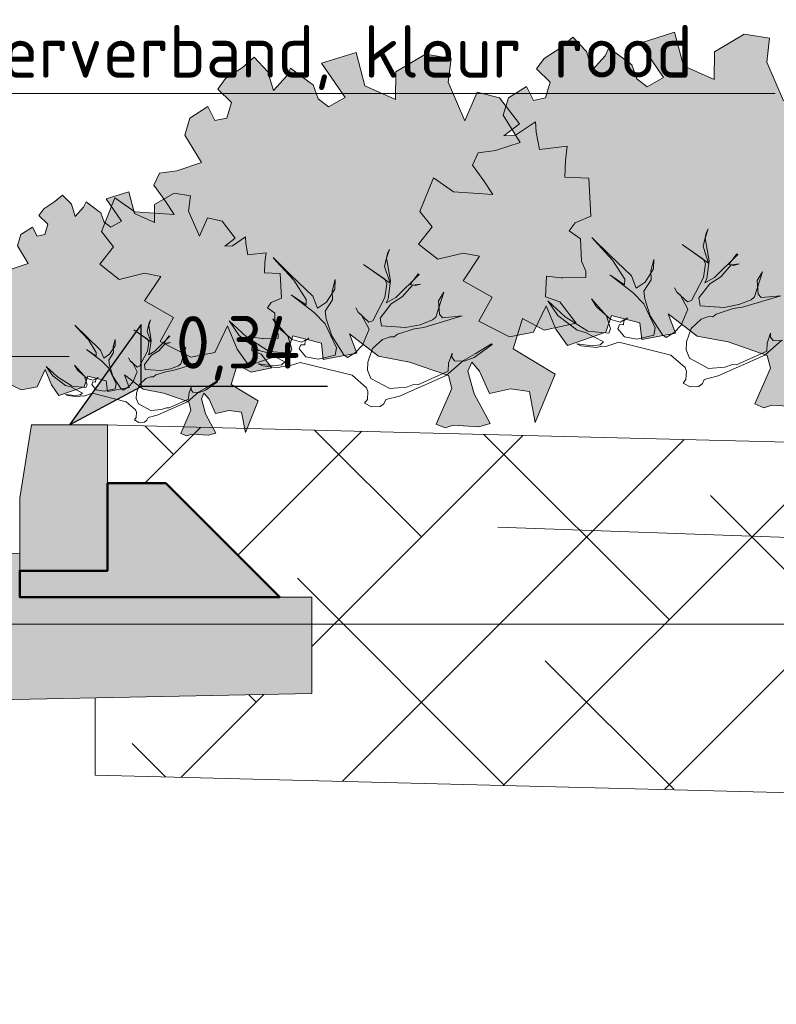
# Model space of a CAD drawing. Header units: metres. Extents: x 92403 to 95147, y 464428 to 465602.
# Tile 75 of 256: x 92435.99 to 92437.28, y 465159.21 to 465160.9. Entities that reach past the tile are written whole.
import ezdxf
from ezdxf import colors
from ezdxf.entities.mleader import LeaderData, LeaderLine
from ezdxf.enums import TextEntityAlignment as Align
from ezdxf.math import Vec2, Vec3

# ---------------------------------------------------------------- set-up
doc = ezdxf.new("R2010")
doc.units = ezdxf.units.M
doc.linetypes.add('AL-NAP_LIJN', pattern=[15.25, 12, -1.5, 0.25, -1.5])
doc.linetypes.add('DASHED', pattern=[0.75, 0.5, -0.25])
doc.layers.get('0').update_dxf_attribs({"linetype": 'CONTINUOUS'})
for name, color, linetype, lineweight in [('B-WE-OG-HOOGTELIJN-G', 7, 'CONTINUOUS', 18), ('B-WE-VH-VERHARDING_FUNDERING-A-50', 252, 'CONTINUOUS', 18), ('N-WE-GR-GRAS-A', 62, 'CONTINUOUS', 18), ('N-WE-VH-VERHARDING_BETON_SCHRAAL-GD', 252, 'CONTINUOUS', 50), ('N-WE-VH-VERHARDING_FUNDERING-A-50', 252, 'CONTINUOUS', 18), ('X-XX-AL-DETAIL1-T18', 7, 'CONTINUOUS', 18), ('X-XX-AL-DETAIL3-V', 253, 'CONTINUOUS', 18), ('X-XX-AL-HOOGTELABEL-S', 7, 'CONTINUOUS', 25), ('X-XX-AL-NAP-G', 7, 'AL-NAP_LIJN', 18), ('X-XX-AL-RMB - profiel', 7, 'CONTINUOUS', 9)]:
    doc.layers.add(name, color=color, linetype=linetype, lineweight=lineweight)
doc.layers.add('N-RO-GR-GROENSTROOK-A', color=7, linetype='CONTINUOUS', lineweight=0, true_color=0x5de817, transparency=0.7)
doc.styles.add('NLCS-ISO', font='NLCS-ISO.ttf')
doc.styles.add('NLCS-ISO-M50-T18', font='NLCS-ISO.ttf', dxfattribs={"height": 0.09})

# ---------------------------------------------------------------- blocks, each defined once
blk = doc.blocks.new('SAL-HOOGTELABEL_02-SO')
for p, q in [((2.461, 3.435), (0, 0)), ((2.461, 1.312), (2.461, 3.435)), ((0, 0), (2.461, 1.312)), ((8.838, 1.312), (2.461, 1.312))]:
    blk.add_line(p, q)
blk.add_solid([(2.461, 3.435), (0, 0), (2.461, 1.312)])
at = {"style": 'NLCS-ISO'}
blk.add_attdef('...', text='', height=1.8, dxfattribs=at).set_placement((5.773, 2.615), align=Align.MIDDLE)
blk = doc.blocks.new('_DotSmall')
at = {"const_width": 0.5}
blk.add_lwpolyline([(-0.0625, 0, 1), (0.0625, 0, 1)], format="xyb", close=True, dxfattribs=at)

msp = doc.modelspace()

# ---------------------------------------------------------------- hatches: boundary and pattern name
at = {"layer": 'B-WE-VH-VERHARDING_FUNDERING-A-50'}
h = msp.add_hatch(dxfattribs=at)
h.set_pattern_fill('AVH-FUNDERING_GRANULAAT', color=256, scale=0.03, pattern_type=2)
h.set_pattern_definition([(0, (0.285, 0.192), (0, 0.3), [0, -0.3]), (0, (0.288, 0.087), (0, 0.3), [0, -0.3]), (0, (0.297, 0.249), (0, 0.3), [0, -0.3]), (338.1986, (0.141, 0.156), (0.900000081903, -0.29999997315), [0.0323109, -1.5832386]), (216.8699, (0.171, 0.144), (0.899999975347, 0.600000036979), [0.015, -1.485]), (130.6013, (0.159, 0.135), (1.5000001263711, -1.7999997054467), [0.0276585, -2.7382047]), (206.5651, (0.06, 0.099), (-0.299999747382, -0.30000039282), [0.0067083, -0.6641121]), (326.3099, (0.054, 0.096), (0.599999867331, -0.300000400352), [0.0108168, -1.0708488]), (108.4349, (0.063, 0.09), (-0.299999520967, 0.600000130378), [0.0094869, -0.9391965]), (225, (0.252, 0.069), (-5e-17, -0.30000009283), [0.0127278, -0.4115361]), (0, (0.243, 0.06), (0.3, 0.3), [0.018, -0.282]), (135, (0.261, 0.06), (-0.30000009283, 3e-17), [0.0127278, -0.4115361]), (251.5651, (0.216, 0.261), (0.299999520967, 0.600000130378), [0.0094869, -0.9391965]), (0, (0.213, 0.252), (0.3, 0.3), [0.015, -0.285]), (143.1301, (0.228, 0.252), (-0.899999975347, 0.600000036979), [0.015, -1.485]), (213.6901, (0.057, 0.264), (0.599999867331, 0.300000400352), [0.0108168, -1.0708488]), (341.5651, (0.048, 0.258), (-0.600000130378, 0.299999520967), [0.0189738, -0.9297096]), (126.8699, (0.066, 0.252), (0.600000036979, -0.899999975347), [0.015, -1.485]), (0, (0.144, 0.252), (0, 0.3), [0, -0.3]), (0, (0.063, 0.174), (0, 0.3), [0, -0.3]), (0, (0.147, 0.063), (0, 0.3), [0, -0.3]), (0, (0.228, 0.156), (0, 0.3), [0, -0.3]), (0, (0.141, 0.207), (0, 0.3), [0, -0.3]), (0, (0.075, 0.216), (0, 0.3), [0, -0.3]), (0, (0.102, 0.198), (0, 0.3), [0, -0.3]), (0, (0.09, 0.126), (0, 0.3), [0, -0.3]), (0, (0.018, 0.138), (0, 0.3), [0, -0.3]), (0, (0.021, 0.207), (0, 0.3), [0, -0.3]), (0, (0.012, 0.273), (0, 0.3), [0, -0.3]), (0, (0.105, 0.285), (0, 0.3), [0, -0.3]), (0, (0.171, 0.297), (0, 0.3), [0, -0.3]), (0, (0.276, 0.285), (0, 0.3), [0, -0.3]), (0, (0.204, 0.192), (0, 0.3), [0, -0.3]), (0, (0.174, 0.246), (0, 0.3), [0, -0.3]), (0, (0.198, 0.102), (0, 0.3), [0, -0.3]), (0, (0.108, 0.087), (0, 0.3), [0, -0.3]), (0, (0.198, 0.021), (0, 0.3), [0, -0.3]), (0, (0.099, 0.039), (0, 0.3), [0, -0.3]), (0, (0.003, 0.03), (0, 0.3), [0, -0.3]), (0, (0.039, 0.015), (0, 0.3), [0, -0.3]), (0, (0.042, 0.057), (0, 0.3), [0, -0.3]), (0, (0.243, 0.009), (0, 0.3), [0, -0.3]), (0, (0.279, 0.132), (0, 0.3), [0, -0.3]), (0, (0.264, 0.222), (0, 0.3), [0, -0.3]), (0, (0.126, 0.006), (0, 0.3), [0, -0.3])])
h.paths.add_polyline_path([(92436.487967, 465159.745802), (92436.487967, 465159.864594), (92428.687967, 465159.864594), (92428.687967, 465159.714662), (92431.187724, 465159.639797), (92433.593966, 465159.687922)])
h.paths.add_polyline_path([(92433.588967, 465159.937872), (92431.188967, 465159.889872), (92429.187967, 465159.9498), (92429.187967, 465159.92028), (92429.037967, 465159.92028), (92428.687967, 465159.92028), (92428.687967, 465159.864594), (92436.487967, 465159.864594), (92436.487967, 465159.91088), (92436.433058, 465159.91088), (92436.183361, 465159.91088), (92435.988068, 465159.91088), (92435.988058, 465159.95588), (92435.988058, 465159.985854)])
at = {"layer": 'N-RO-GR-GROENSTROOK-A', "transparency": 33554508}
h = msp.add_hatch(color=256, dxfattribs=at)
h.dxf.hatch_style = 1
h.paths.add_polyline_path([(92437.147598, 465160.357796), (92437.200778, 465160.347661), (92437.267655, 465160.324655), (92437.273032, 465160.30266), (92437.246688, 465160.241547), (92437.261966, 465160.234961), (92437.275726, 465160.239687), (92437.319284, 465160.236897), (92437.3387, 465160.242381), (92437.311693, 465160.293455), (92437.300723, 465160.332287), (92437.307309, 465160.347565), (92437.320898, 465160.332116), (92437.337523, 465160.294043), (92437.373907, 465160.301805), (92437.406153, 465160.297497), (92437.416192, 465160.244146), (92437.449994, 465160.327205), (92437.37846, 465160.370269), (92437.394416, 465160.422106), (92437.431561, 465160.402561), (92437.48616, 465160.414464), (92437.458032, 465160.450733), (92437.433686, 465160.459348), (92437.435176, 465160.4949), (92437.460663, 465160.491939), (92437.462728, 465160.4917), (92437.502957, 465160.492583), (92437.502723, 465160.503224), (92437.495015, 465160.520281), (92437.493765, 465160.558698), (92437.474322, 465160.572606), (92437.484514, 465160.586189), (92437.51125, 465160.597377), (92437.50799, 465160.662326), (92437.466712, 465160.664056), (92437.467922, 465160.692942), (92437.470764, 465160.717308), (92437.423186, 465160.711446), (92437.41742, 465160.74141), (92437.416336, 465160.759), (92437.382082, 465160.735951), (92437.36202, 465160.73509), (92437.389156, 465160.755819), (92437.355126, 465160.800192), (92437.316772, 465160.809655), (92437.295474, 465160.760661), (92437.266772, 465160.826677), (92437.271867, 465160.867577), (92437.228472, 465160.874633), (92437.177273, 465160.844438), (92437.176848, 465160.797057), (92437.124509, 465160.820331), (92437.109238, 465160.877928), (92437.049944, 465160.859332), (92437.090397, 465160.80068), (92437.062409, 465160.784438), (92437.044524, 465160.798282), (92437.03591, 465160.822342), (92437.03086, 465160.825958), (92436.996804, 465160.851084), (92436.990247, 465160.837349), (92436.968156, 465160.812873), (92436.958053, 465160.844852), (92436.934635, 465160.869402), (92436.914657, 465160.851908), (92436.885776, 465160.832954), (92436.872547, 465160.815178), (92436.89629, 465160.792186), (92436.888147, 465160.765423), (92436.867678, 465160.761044), (92436.855683, 465160.785115), (92436.824952, 465160.765453), (92436.815914, 465160.735979), (92436.844642, 465160.689209), (92436.802707, 465160.675254), (92436.772892, 465160.671266), (92436.763183, 465160.650593), (92436.782337, 465160.623603), (92436.797999, 465160.600164), (92436.730571, 465160.604692), (92436.696477, 465160.628903), (92436.673254, 465160.571217), (92436.693999, 465160.544946), (92436.67091, 465160.515275), (92436.703889, 465160.489277), (92436.74724, 465160.499768), (92436.775097, 465160.49428), (92436.74708, 465160.452507), (92436.796603, 465160.424114), (92436.773816, 465160.383039), (92436.826272, 465160.356356), (92436.867691, 465160.364178), (92436.889106, 465160.409763), (92436.90563, 465160.369659), (92436.925519, 465160.341591), (92436.991485, 465160.364228), (92437.001263, 465160.392754), (92437.049891, 465160.380242), (92437.053133, 465160.352086), (92437.110535, 465160.362774), (92437.097875, 465160.395776), (92437.14761, 465160.357812)])
h = msp.add_hatch(color=256, dxfattribs=at)
h.dxf.hatch_style = 1
h.paths.add_polyline_path([(92436.602085, 465160.323363), (92436.655265, 465160.313228), (92436.722143, 465160.290222), (92436.727519, 465160.268227), (92436.701175, 465160.207114), (92436.716454, 465160.200528), (92436.730214, 465160.205254), (92436.773771, 465160.202464), (92436.793187, 465160.207949), (92436.76618, 465160.259022), (92436.75521, 465160.297854), (92436.761796, 465160.313132), (92436.775386, 465160.297683), (92436.792011, 465160.25961), (92436.828395, 465160.267372), (92436.86064, 465160.263064), (92436.87068, 465160.209713), (92436.904482, 465160.292772), (92436.832947, 465160.335836), (92436.848903, 465160.387673), (92436.886048, 465160.368128), (92436.940647, 465160.380031), (92436.912519, 465160.4163), (92436.888174, 465160.424915), (92436.889664, 465160.460467), (92436.91515, 465160.457507), (92436.917215, 465160.457267), (92436.957444, 465160.45815), (92436.957211, 465160.468791), (92436.949503, 465160.485848), (92436.948252, 465160.524265), (92436.92881, 465160.538173), (92436.939001, 465160.551756), (92436.965737, 465160.562944), (92436.962477, 465160.627893), (92436.921199, 465160.629623), (92436.92241, 465160.658509), (92436.925251, 465160.682875), (92436.877673, 465160.677013), (92436.871907, 465160.706977), (92436.870824, 465160.724568), (92436.836569, 465160.701518), (92436.816508, 465160.700657), (92436.843643, 465160.721386), (92436.809614, 465160.765759), (92436.77126, 465160.775222), (92436.749962, 465160.726228), (92436.72126, 465160.792244), (92436.726355, 465160.833144), (92436.682959, 465160.8402), (92436.631761, 465160.810005), (92436.631335, 465160.762624), (92436.578997, 465160.785898), (92436.563726, 465160.843495), (92436.504431, 465160.824899), (92436.544885, 465160.766247), (92436.516897, 465160.750006), (92436.499012, 465160.763849), (92436.490398, 465160.787909), (92436.485348, 465160.791525), (92436.451292, 465160.816651), (92436.444735, 465160.802916), (92436.422643, 465160.77844), (92436.412541, 465160.810419), (92436.389123, 465160.834969), (92436.369145, 465160.817475), (92436.340263, 465160.798522), (92436.327035, 465160.780745), (92436.350778, 465160.757753), (92436.342634, 465160.730991), (92436.322166, 465160.726611), (92436.310171, 465160.750682), (92436.279439, 465160.73102), (92436.270402, 465160.701546), (92436.29913, 465160.654776), (92436.257194, 465160.640821), (92436.227379, 465160.636833), (92436.217671, 465160.61616), (92436.236825, 465160.58917), (92436.252487, 465160.565731), (92436.185059, 465160.570259), (92436.150964, 465160.59447), (92436.127741, 465160.536784), (92436.148486, 465160.510514), (92436.125397, 465160.480842), (92436.158376, 465160.454844), (92436.201727, 465160.465336), (92436.229585, 465160.459847), (92436.201567, 465160.418075), (92436.251091, 465160.389681), (92436.228304, 465160.348606), (92436.28076, 465160.321923), (92436.322178, 465160.329745), (92436.343594, 465160.37533), (92436.360118, 465160.335226), (92436.380007, 465160.307158), (92436.445973, 465160.329795), (92436.45575, 465160.358322), (92436.504379, 465160.345809), (92436.50762, 465160.317653), (92436.565023, 465160.328341), (92436.552362, 465160.361343), (92436.602098, 465160.323379)])
h = msp.add_hatch(color=256, dxfattribs=at)
h.dxf.hatch_style = 1
h.paths.add_polyline_path([(92436.199617, 465160.26663), (92436.234195, 465160.26004), (92436.277678, 465160.245082), (92436.281174, 465160.23078), (92436.264045, 465160.191044), (92436.273979, 465160.186762), (92436.282926, 465160.189835), (92436.311247, 465160.188021), (92436.323872, 465160.191587), (92436.306312, 465160.224795), (92436.299179, 465160.250043), (92436.303461, 465160.259977), (92436.312297, 465160.249932), (92436.323107, 465160.225177), (92436.346764, 465160.230224), (92436.36773, 465160.227423), (92436.374257, 465160.192734), (92436.396236, 465160.246739), (92436.349724, 465160.27474), (92436.360098, 465160.308444), (92436.38425, 465160.295736), (92436.41975, 465160.303475), (92436.401462, 465160.327058), (92436.385632, 465160.332659), (92436.386601, 465160.355775), (92436.403172, 465160.35385), (92436.404515, 465160.353694), (92436.430672, 465160.354268), (92436.43052, 465160.361187), (92436.425508, 465160.372278), (92436.424695, 465160.397256), (92436.412054, 465160.4063), (92436.41868, 465160.415131), (92436.436064, 465160.422405), (92436.433944, 465160.464636), (92436.407105, 465160.46576), (92436.407892, 465160.484542), (92436.40974, 465160.500385), (92436.378805, 465160.496573), (92436.375055, 465160.516056), (92436.374351, 465160.527493), (92436.352079, 465160.512507), (92436.339035, 465160.511947), (92436.356678, 465160.525425), (92436.334552, 465160.554276), (92436.309614, 465160.560429), (92436.295766, 465160.528573), (92436.277104, 465160.571497), (92436.280417, 465160.59809), (92436.252201, 465160.602678), (92436.218912, 465160.583045), (92436.218635, 465160.552238), (92436.184605, 465160.567371), (92436.174676, 465160.60482), (92436.136122, 465160.592729), (92436.162425, 465160.554594), (92436.144227, 465160.544033), (92436.132598, 465160.553034), (92436.126997, 465160.568678), (92436.123714, 465160.571029), (92436.101571, 465160.587367), (92436.097307, 465160.578436), (92436.082943, 465160.562522), (92436.076375, 465160.583314), (92436.061148, 465160.599277), (92436.048159, 465160.587902), (92436.02938, 465160.575578), (92436.020779, 465160.56402), (92436.036216, 465160.549071), (92436.030921, 465160.53167), (92436.017613, 465160.528822), (92436.009814, 465160.544473), (92435.989832, 465160.531689), (92435.983956, 465160.512525), (92436.002635, 465160.482115), (92435.975368, 465160.473042), (92435.955982, 465160.470449), (92435.94967, 465160.457006), (92435.962124, 465160.439458), (92435.972307, 465160.424217), (92435.928466, 465160.427162), (92435.906297, 465160.442904), (92435.891198, 465160.405397), (92435.904686, 465160.388315), (92435.889673, 465160.369023), (92435.911117, 465160.352119), (92435.939303, 465160.35894), (92435.957416, 465160.355372), (92435.939199, 465160.328211), (92435.9714, 465160.30975), (92435.956583, 465160.283043), (92435.99069, 465160.265693), (92436.017621, 465160.270779), (92436.031545, 465160.300418), (92436.042289, 465160.274343), (92436.055221, 465160.256093), (92436.098112, 465160.270811), (92436.10447, 465160.28936), (92436.136088, 465160.281224), (92436.138195, 465160.262917), (92436.175519, 465160.269866), (92436.167287, 465160.291324), (92436.199625, 465160.26664)])
at = {"layer": 'N-WE-VH-VERHARDING_FUNDERING-A-50'}
h = msp.add_hatch(dxfattribs=at)
h.set_pattern_fill('TEELAARDE', color=36, scale=0.2)
h.set_pattern_definition([(45, (0, 0), (-0.14142135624, 0.14142135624), []), (135, (0, 0), (-0.42426406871, 0.14142135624), [0.5, -0.3])])
h.paths.add_polyline_path([(92448.360369, 465160.318654), (92448.360369, 465160.188638), (92448.160369, 465160.185483), (92448.160369, 465159.715424), (92444.322317, 465159.654757), (92441.976219, 465159.547696), (92438.954113, 465159.536827), (92436.117246, 465159.606072), (92436.117246, 465159.738388), (92436.487967, 465159.745802), (92436.487967, 465159.91088), (92436.433058, 465159.91088), (92436.238058, 465160.10588), (92436.138058, 465160.10588), (92436.138058, 465160.20588), (92438.136717, 465160.155135), (92438.959699, 465160.136851), (92441.961458, 465160.147647), (92444.30389, 465160.254541), (92446.673889, 465160.292047)])
at = {"layer": 'X-XX-AL-DETAIL3-V'}
h = msp.add_hatch(color=254, dxfattribs=at)
h.dxf.hatch_style = 1
h.paths.add_polyline_path([(92436.433058, 465159.91088), (92436.183361, 465159.91088), (92436.138058, 465159.95588), (92436.138058, 465160.10588), (92436.238058, 465160.10588)])
h = msp.add_hatch(color=254, dxfattribs=at)
h.dxf.hatch_style = 1
h.paths.add_polyline_path([(92436.088059, 465159.95588), (92436.138059, 465159.95588), (92436.183361, 465159.91088), (92435.988059, 465159.91088), (92435.988059, 465159.95588), (92435.988059, 465159.95588), (92436.125144, 465159.95588)])
h.paths.add_polyline_path([(92435.988059, 465159.95588), (92436.138059, 465159.95588), (92436.088059, 465159.95588), (92436.125144, 465159.95588)], flags=17)
at = {"layer": 'X-XX-AL-RMB - profiel', "true_color": 0x717384}
h = msp.add_hatch(color=8, dxfattribs=at)
h.dxf.hatch_style = 1
h.paths.add_polyline_path([(92435.988058, 465159.95588), (92436.138058, 465159.95588), (92436.138058, 465160.20588), (92436.008058, 465160.20588), (92435.988058, 465160.08088)])

# ---------------------------------------------------------------- linework, layer by layer
at = {"layer": 'B-WE-OG-HOOGTELIJN-G', "color": 1, "linetype": 'DASHED', "ltscale": 5, "flags": 128}
msp.add_lwpolyline([(92433.057967, 465160.010594), (92435.549032, 465160.076594), (92438.107846, 465159.983594), (92438.162334, 465160.049594), (92438.261355, 465160.062594), (92439.351155, 465160.087594), (92440.520369, 465160.114594)], dxfattribs=at)
at = {"layer": 'N-WE-GR-GRAS-A', "flags": 128}
msp.add_lwpolyline([(92436.132432, 465160.20588), (92438.136717, 465160.155135), (92438.959699, 465160.136851), (92441.961458, 465160.147647), (92444.30389, 465160.254541), (92446.673889, 465160.292047), (92448.360369, 465160.318654)], dxfattribs=at)
at = {"layer": 'N-WE-VH-VERHARDING_BETON_SCHRAAL-GD'}
msp.add_lwpolyline([(92436.138058, 465160.10588), (92436.238058, 465160.10588), (92436.388059, 465159.95588), (92436.433058, 465159.91088), (92436.183361, 465159.91088), (92436.183361, 465159.91088), (92435.988068, 465159.91088), (92435.988058, 465159.95588), (92436.138058, 465159.95588), (92436.138058, 465159.95588), (92436.138058, 465160.09588)], close=True, dxfattribs=at)
at = {"layer": 'X-XX-AL-NAP-G', "color": 142, "flags": 128}
msp.add_lwpolyline([(92456.280853, 465159.864594), (92424.856294, 465159.864594)], dxfattribs=at)
at = {"layer": 'X-XX-AL-RMB - profiel', "color": 251}
for points in [[(92437.295474, 465160.760661), (92437.266772, 465160.826677), (92437.271867, 465160.867577), (92437.228472, 465160.874633), (92437.177273, 465160.844438), (92437.176848, 465160.797057), (92437.124509, 465160.820331), (92437.109238, 465160.877928), (92437.049944, 465160.859332), (92437.090397, 465160.80068), (92437.062409, 465160.784438), (92437.044524, 465160.798282), (92437.03591, 465160.822342), (92437.03086, 465160.825958), (92436.996804, 465160.851084), (92436.990247, 465160.837349), (92436.968156, 465160.812873), (92436.958053, 465160.844852), (92436.934635, 465160.869402), (92436.914657, 465160.851908), (92436.885776, 465160.832954), (92436.872547, 465160.815178), (92436.89629, 465160.792186), (92436.888147, 465160.765423), (92436.867678, 465160.761044), (92436.855683, 465160.785115), (92436.824952, 465160.765453), (92436.815914, 465160.735979), (92436.844642, 465160.689209), (92436.802707, 465160.675254), (92436.772892, 465160.671266), (92436.763183, 465160.650593), (92436.782337, 465160.623603), (92436.797999, 465160.600164), (92436.730571, 465160.604692), (92436.696477, 465160.628903), (92436.673254, 465160.571217), (92436.693999, 465160.544946), (92436.67091, 465160.515275), (92436.703889, 465160.489277), (92436.74724, 465160.499768), (92436.775097, 465160.49428), (92436.74708, 465160.452507), (92436.796603, 465160.424114), (92436.773816, 465160.383039), (92436.826272, 465160.356356), (92436.867691, 465160.364178), (92436.889106, 465160.409763), (92436.90563, 465160.369659), (92436.925519, 465160.341591), (92436.991485, 465160.364228), (92437.001263, 465160.392754), (92437.049891, 465160.380242), (92437.053133, 465160.352086), (92437.110535, 465160.362774), (92437.097875, 465160.395776), (92437.14761, 465160.357812), (92437.147598, 465160.357796), (92437.200778, 465160.347661), (92437.267655, 465160.324655), (92437.273032, 465160.30266), (92437.246688, 465160.241547), (92437.261966, 465160.234961), (92437.275726, 465160.239687), (92437.319284, 465160.236897)], [(92435.956583, 465160.283043), (92435.99069, 465160.265693), (92436.017621, 465160.270779), (92436.031545, 465160.300418), (92436.042289, 465160.274343), (92436.055221, 465160.256093), (92436.098112, 465160.270811), (92436.10447, 465160.28936), (92436.136088, 465160.281224), (92436.138195, 465160.262917), (92436.175519, 465160.269866), (92436.167287, 465160.291324), (92436.199625, 465160.26664), (92436.199617, 465160.26663), (92436.234195, 465160.26004), (92436.277678, 465160.245082), (92436.281174, 465160.23078), (92436.264045, 465160.191044), (92436.273979, 465160.186762), (92436.282926, 465160.189835), (92436.311247, 465160.188021), (92436.323872, 465160.191587), (92436.306312, 465160.224795), (92436.299179, 465160.250043), (92436.303461, 465160.259977), (92436.312297, 465160.249932), (92436.323107, 465160.225177), (92436.346764, 465160.230224), (92436.36773, 465160.227423), (92436.374257, 465160.192734), (92436.396236, 465160.246739), (92436.349724, 465160.27474), (92436.360098, 465160.308444), (92436.38425, 465160.295736), (92436.41975, 465160.303475), (92436.401462, 465160.327058), (92436.385632, 465160.332659), (92436.386601, 465160.355775), (92436.403172, 465160.35385), (92436.404515, 465160.353694), (92436.430672, 465160.354268), (92436.43052, 465160.361187), (92436.425508, 465160.372278), (92436.424695, 465160.397256), (92436.412054, 465160.4063), (92436.41868, 465160.415131), (92436.436064, 465160.422405), (92436.433944, 465160.464636), (92436.407105, 465160.46576), (92436.407892, 465160.484542), (92436.40974, 465160.500385), (92436.378805, 465160.496573), (92436.375055, 465160.516056), (92436.374351, 465160.527493), (92436.352079, 465160.512507), (92436.339035, 465160.511947), (92436.356678, 465160.525425), (92436.334552, 465160.554276), (92436.309614, 465160.560429), (92436.295766, 465160.528573), (92436.277104, 465160.571497), (92436.280417, 465160.59809), (92436.252201, 465160.602678), (92436.218912, 465160.583045), (92436.218635, 465160.552238), (92436.184605, 465160.567371), (92436.174676, 465160.60482), (92436.136122, 465160.592729), (92436.162425, 465160.554594), (92436.144227, 465160.544033), (92436.132598, 465160.553034), (92436.126997, 465160.568678), (92436.123714, 465160.571029), (92436.101571, 465160.587367), (92436.097307, 465160.578436), (92436.082943, 465160.562522), (92436.076375, 465160.583314), (92436.061148, 465160.599277), (92436.048159, 465160.587902), (92436.02938, 465160.575578), (92436.020779, 465160.56402), (92436.036216, 465160.549071), (92436.030921, 465160.53167), (92436.017613, 465160.528822), (92436.009814, 465160.544473), (92435.989832, 465160.531689), (92435.983956, 465160.512525), (92436.002635, 465160.482115), (92435.975368, 465160.473042)], [(92437.123989, 465160.277408), (92437.128632, 465160.283492), (92437.129514, 465160.29726), (92437.127274, 465160.303784), (92437.102581, 465160.325039), (92437.01361, 465160.347222), (92436.991356, 465160.34014), (92436.984471, 465160.340581), (92436.975266, 465160.337981), (92436.94889, 465160.341265), (92436.941646, 465160.344388), (92436.968022, 465160.341103), (92436.98143, 465160.342903), (92436.987594, 465160.347825), (92436.956737, 465160.364158), (92436.942609, 465160.367722), (92436.909152, 465160.393261), (92436.892144, 465160.418278), (92436.921759, 465160.390858), (92436.96058, 465160.366039), (92436.996521, 465160.362674), (92436.999644, 465160.369917), (92436.992562, 465160.392171), (92436.966789, 465160.421472), (92436.975473, 465160.407622), (92437.000166, 465160.386367), (92437.015815, 465160.381643), (92437.028503, 465160.388805), (92437.022339, 465160.383883), (92437.021898, 465160.376999), (92437.015014, 465160.37744), (92437.011891, 465160.370196), (92437.023257, 465160.356707), (92437.044269, 465160.352702), (92437.073407, 465160.359343), (92437.07581, 465160.37195), (92437.056642, 465160.413057), (92437.037673, 465160.432351), (92436.998133, 465160.462533), (92437.023626, 465160.44548), (92437.023707, 465160.455046), (92437.002939, 465160.487748), (92436.972603, 465160.520531), (92436.967681, 465160.526695), (92436.997656, 465160.496594), (92437.035235, 465160.460688), (92437.043477, 465160.439955), (92437.058488, 465160.450159), (92437.073219, 465160.472611), (92437.073741, 465160.489061), (92437.068216, 465160.46921), (92437.068854, 465160.454281), (92437.056445, 465160.43487), (92437.058245, 465160.421462), (92437.067567, 465160.392684), (92437.088336, 465160.359982), (92437.09442, 465160.355339), (92437.108269, 465160.364022), (92437.120237, 465160.376549), (92437.131567, 465160.404004), (92437.118762, 465160.42822), (92437.112678, 465160.432863), (92437.108917, 465160.440548), (92437.112678, 465160.432863), (92437.131288, 465160.416251), (92437.137812, 465160.418492), (92437.158429, 465160.458114), (92437.162074, 465160.481807), (92437.158312, 465160.489493), (92437.122173, 465160.514672), (92437.167437, 465160.482527), (92437.158114, 465160.511306), (92437.16328, 465160.533839), (92437.166402, 465160.541083), (92437.161678, 465160.525434), (92437.168238, 465160.48673), (92437.164152, 465160.456152), (92437.16103, 465160.448908), (92437.17756, 465160.457952), (92437.217309, 465160.497411), (92437.215788, 465160.498572), (92437.201857, 465160.480323), (92437.210263, 465160.478721), (92437.219468, 465160.481321), (92437.20606, 465160.479522), (92437.188287, 465160.459391), (92437.169434, 465160.447306), (92437.15086, 465160.422973), (92437.15266, 465160.409565), (92437.193965, 465160.406919), (92437.219261, 465160.411679), (92437.239994, 465160.419922), (92437.246158, 465160.424844), (92437.259531, 465160.467588), (92437.250604, 465160.45274), (92437.252322, 465160.429766), (92437.257245, 465160.423603), (92437.290945, 465160.426761), (92437.225343, 465160.407036), (92437.209254, 465160.404876), (92437.180476, 465160.395554), (92437.174311, 465160.390631), (92437.167427, 465160.391072), (92437.154379, 465160.386591), (92437.137407, 465160.370663), (92437.12956, 465160.34777), (92437.128678, 465160.334002), (92437.13468, 465160.319793), (92437.167057, 465160.302299), (92437.195395, 465160.304737), (92437.208444, 465160.309219), (92437.215327, 465160.308777), (92437.266801, 465160.332066), (92437.267683, 465160.345835), (92437.273568, 465160.363004), (92437.273127, 465160.35612), (92437.27805, 465160.349956), (92437.2945, 465160.349434)], [(92436.578476, 465160.242975), (92436.58312, 465160.249059), (92436.584002, 465160.262827), (92436.581761, 465160.269351), (92436.557069, 465160.290607), (92436.468097, 465160.312789), (92436.445843, 465160.305707), (92436.438959, 465160.306148), (92436.429754, 465160.303548), (92436.403377, 465160.306832), (92436.396134, 465160.309956), (92436.422509, 465160.30667), (92436.435917, 465160.30847), (92436.442082, 465160.313393), (92436.411225, 465160.329726), (92436.397096, 465160.333289), (92436.363639, 465160.358828), (92436.346631, 465160.383845), (92436.376246, 465160.356425), (92436.415067, 465160.331606), (92436.451009, 465160.328241), (92436.454131, 465160.335484), (92436.447049, 465160.357738), (92436.421277, 465160.387039), (92436.429961, 465160.37319), (92436.454653, 465160.351934), (92436.470302, 465160.34721), (92436.482991, 465160.354373), (92436.476827, 465160.349451), (92436.476386, 465160.342566), (92436.469501, 465160.343007), (92436.466379, 465160.335763), (92436.477744, 465160.322274), (92436.498756, 465160.318269), (92436.527895, 465160.32491), (92436.530297, 465160.337517), (92436.51113, 465160.378624), (92436.492161, 465160.397918), (92436.45262, 465160.4281), (92436.478114, 465160.411048), (92436.478194, 465160.420613), (92436.457426, 465160.453315), (92436.427091, 465160.486098), (92436.422169, 465160.492262), (92436.452143, 465160.462161), (92436.489722, 465160.426256), (92436.497965, 465160.405522), (92436.512975, 465160.415726), (92436.527707, 465160.438179), (92436.528228, 465160.454629), (92436.522703, 465160.434777), (92436.523342, 465160.419848), (92436.510932, 465160.400438), (92436.512732, 465160.387029), (92436.522055, 465160.358251), (92436.542824, 465160.325549), (92436.548907, 465160.320906), (92436.562756, 465160.32959), (92436.574725, 465160.342116), (92436.586055, 465160.369571), (92436.573249, 465160.393787), (92436.567166, 465160.39843), (92436.563405, 465160.406115), (92436.567166, 465160.39843), (92436.585775, 465160.381818), (92436.5923, 465160.384059), (92436.612916, 465160.423681), (92436.616561, 465160.447375), (92436.612799, 465160.45506), (92436.57666, 465160.480239), (92436.621925, 465160.448094), (92436.612602, 465160.476873), (92436.617768, 465160.499406), (92436.62089, 465160.50665), (92436.616166, 465160.491001), (92436.622726, 465160.452297), (92436.61864, 465160.421719), (92436.615517, 465160.414475), (92436.632048, 465160.423519), (92436.671796, 465160.462978), (92436.670275, 465160.464139), (92436.656345, 465160.44589), (92436.66475, 465160.444288), (92436.673956, 465160.446888), (92436.660548, 465160.445089), (92436.642774, 465160.424958), (92436.623922, 465160.412873), (92436.605348, 465160.38854), (92436.607148, 465160.375132), (92436.648453, 465160.372486), (92436.673748, 465160.377246), (92436.694481, 465160.385489), (92436.700646, 465160.390411), (92436.714018, 465160.433156), (92436.705091, 465160.418307), (92436.70681, 465160.395333), (92436.711732, 465160.38917), (92436.745433, 465160.392328), (92436.679831, 465160.372603), (92436.663741, 465160.370443), (92436.634963, 465160.361121), (92436.628799, 465160.356198), (92436.621914, 465160.356639), (92436.608866, 465160.352158), (92436.591894, 465160.33623), (92436.584048, 465160.313337), (92436.583165, 465160.299569), (92436.589167, 465160.28536), (92436.621545, 465160.267866), (92436.649882, 465160.270304), (92436.662931, 465160.274786), (92436.669815, 465160.274345), (92436.721288, 465160.297633), (92436.72217, 465160.311402), (92436.728056, 465160.328572), (92436.727615, 465160.321687), (92436.732537, 465160.315523), (92436.748987, 465160.315001), (92436.765878, 465160.321363), (92436.797059, 465160.343293), (92436.795538, 465160.344454), (92436.76784, 465160.327086), (92436.747466, 465160.316162), (92436.718166, 465160.290389), (92436.638274, 465160.255096), (92436.614499, 465160.249176), (92436.611376, 465160.241931), (92436.605212, 465160.237009), (92436.590283, 465160.23637), (92436.578476, 465160.242975)], [(92436.184266, 465160.214361), (92436.187285, 465160.218317), (92436.187859, 465160.227269), (92436.186402, 465160.231511), (92436.170347, 465160.245331), (92436.112498, 465160.259755), (92436.098028, 465160.25515), (92436.093552, 465160.255437), (92436.087566, 465160.253746), (92436.070417, 465160.255881), (92436.065707, 465160.257912), (92436.082856, 465160.255776), (92436.091574, 465160.256946), (92436.095582, 465160.260147), (92436.075519, 465160.270767), (92436.066333, 465160.273083), (92436.044579, 465160.289689), (92436.03352, 465160.305955), (92436.052776, 465160.288127), (92436.078017, 465160.271989), (92436.101386, 465160.269801), (92436.103417, 465160.274511), (92436.098812, 465160.28898), (92436.082055, 465160.308032), (92436.087701, 465160.299027), (92436.103756, 465160.285207), (92436.113931, 465160.282135), (92436.122181, 465160.286792), (92436.118173, 465160.283592), (92436.117887, 465160.279115), (92436.11341, 465160.279402), (92436.11138, 465160.274692), (92436.11877, 465160.265921), (92436.132432, 465160.263317), (92436.151378, 465160.267635), (92436.15294, 465160.275833), (92436.140478, 465160.302561), (92436.128144, 465160.315105), (92436.102434, 465160.33473), (92436.11901, 465160.323642), (92436.119063, 465160.329862), (92436.105559, 465160.351125), (92436.085835, 465160.37244), (92436.082635, 465160.376448), (92436.102124, 465160.356876), (92436.126558, 465160.33353), (92436.131918, 465160.320049), (92436.141677, 465160.326684), (92436.151256, 465160.341283), (92436.151595, 465160.351979), (92436.148002, 465160.339071), (92436.148418, 465160.329364), (92436.140349, 465160.316744), (92436.141519, 465160.308025), (92436.147581, 465160.289314), (92436.161085, 465160.268051), (92436.16504, 465160.265032), (92436.174045, 465160.270678), (92436.181827, 465160.278823), (92436.189194, 465160.296674), (92436.180868, 465160.312419), (92436.176912, 465160.315439), (92436.174467, 465160.320435), (92436.176912, 465160.315439), (92436.189012, 465160.304637), (92436.193254, 465160.306094), (92436.206659, 465160.331856), (92436.209029, 465160.347262), (92436.206583, 465160.352259), (92436.183086, 465160.36863), (92436.212516, 465160.34773), (92436.206455, 465160.366442), (92436.209814, 465160.381093), (92436.211844, 465160.385803), (92436.208772, 465160.375628), (92436.213037, 465160.350463), (92436.21038, 465160.330581), (92436.20835, 465160.325871), (92436.219099, 465160.331751), (92436.244943, 465160.357408), (92436.243954, 465160.358163), (92436.234897, 465160.346297), (92436.240362, 465160.345255), (92436.246347, 465160.346946), (92436.237629, 465160.345776), (92436.226073, 465160.332687), (92436.213815, 465160.324829), (92436.201738, 465160.309008), (92436.202909, 465160.30029), (92436.229765, 465160.29857), (92436.246212, 465160.301664), (92436.259693, 465160.307024), (92436.263701, 465160.310225), (92436.272396, 465160.338017), (92436.266592, 465160.328363), (92436.267709, 465160.313425), (92436.27091, 465160.309417), (92436.292822, 465160.311471), (92436.250167, 465160.298645), (92436.239706, 465160.297241), (92436.220994, 465160.29118), (92436.216986, 465160.287979), (92436.21251, 465160.288266), (92436.204026, 465160.285352), (92436.192991, 465160.274996), (92436.187889, 465160.260111), (92436.187315, 465160.251159), (92436.191218, 465160.24192), (92436.212269, 465160.230545), (92436.230695, 465160.232131), (92436.239179, 465160.235045), (92436.243655, 465160.234758), (92436.277123, 465160.2499), (92436.277696, 465160.258852), (92436.281523, 465160.270016), (92436.281236, 465160.26554), (92436.284437, 465160.261532), (92436.295133, 465160.261193), (92436.306115, 465160.265329), (92436.326389, 465160.279588), (92436.3254, 465160.280343), (92436.307391, 465160.26905), (92436.294144, 465160.261947), (92436.275093, 465160.24519), (92436.223147, 465160.222242), (92436.207688, 465160.218393), (92436.205658, 465160.213682), (92436.20165, 465160.210482), (92436.191943, 465160.210067), (92436.184266, 465160.214361)], [(92437.292979, 465160.350595), (92437.263678, 465160.324822), (92437.183786, 465160.289529), (92437.160012, 465160.283608), (92437.156889, 465160.276364), (92437.150724, 465160.271442), (92437.135796, 465160.270803), (92437.123989, 465160.277408)]]:
    msp.add_lwpolyline(points, dxfattribs=at)
msp.add_lwpolyline([(92436.602085, 465160.323363), (92436.655265, 465160.313228), (92436.722143, 465160.290222), (92436.727519, 465160.268227), (92436.701175, 465160.207114), (92436.716454, 465160.200528), (92436.730214, 465160.205254), (92436.773771, 465160.202464), (92436.793187, 465160.207949), (92436.76618, 465160.259022), (92436.75521, 465160.297854), (92436.761796, 465160.313132), (92436.775386, 465160.297683), (92436.792011, 465160.25961), (92436.828395, 465160.267372), (92436.86064, 465160.263064), (92436.87068, 465160.209713), (92436.904482, 465160.292772), (92436.832947, 465160.335836), (92436.848903, 465160.387673), (92436.886048, 465160.368128), (92436.940647, 465160.380031), (92436.912519, 465160.4163), (92436.888174, 465160.424915), (92436.889664, 465160.460467), (92436.91515, 465160.457507), (92436.917215, 465160.457267), (92436.957444, 465160.45815), (92436.957211, 465160.468791), (92436.949503, 465160.485848), (92436.948252, 465160.524265), (92436.92881, 465160.538173), (92436.939001, 465160.551756), (92436.965737, 465160.562944), (92436.962477, 465160.627893), (92436.921199, 465160.629623), (92436.92241, 465160.658509), (92436.925251, 465160.682875), (92436.877673, 465160.677013), (92436.871907, 465160.706977), (92436.870824, 465160.724568), (92436.836569, 465160.701518), (92436.816508, 465160.700657), (92436.843643, 465160.721386), (92436.809614, 465160.765759), (92436.77126, 465160.775222), (92436.749962, 465160.726228), (92436.72126, 465160.792244), (92436.726355, 465160.833144), (92436.682959, 465160.8402), (92436.631761, 465160.810005), (92436.631335, 465160.762624), (92436.578997, 465160.785898), (92436.563726, 465160.843495), (92436.504431, 465160.824899), (92436.544885, 465160.766247), (92436.516897, 465160.750006), (92436.499012, 465160.763849), (92436.490398, 465160.787909), (92436.485348, 465160.791525), (92436.451292, 465160.816651), (92436.444735, 465160.802916), (92436.422643, 465160.77844), (92436.412541, 465160.810419), (92436.389123, 465160.834969), (92436.369145, 465160.817475), (92436.340263, 465160.798522), (92436.327035, 465160.780745), (92436.350778, 465160.757753), (92436.342634, 465160.730991), (92436.322166, 465160.726611), (92436.310171, 465160.750682), (92436.279439, 465160.73102), (92436.270402, 465160.701546), (92436.29913, 465160.654776), (92436.257194, 465160.640821), (92436.227379, 465160.636833), (92436.217671, 465160.61616), (92436.236825, 465160.58917), (92436.252487, 465160.565731), (92436.185059, 465160.570259), (92436.150964, 465160.59447), (92436.127741, 465160.536784), (92436.148486, 465160.510514), (92436.125397, 465160.480842), (92436.158376, 465160.454844), (92436.201727, 465160.465336), (92436.229585, 465160.459847), (92436.201567, 465160.418075), (92436.251091, 465160.389681), (92436.228304, 465160.348606), (92436.28076, 465160.321923), (92436.322178, 465160.329745), (92436.343594, 465160.37533), (92436.360118, 465160.335226), (92436.380007, 465160.307158), (92436.445973, 465160.329795), (92436.45575, 465160.358322), (92436.504379, 465160.345809), (92436.50762, 465160.317653), (92436.565023, 465160.328341), (92436.552362, 465160.361343), (92436.602098, 465160.323379)], close=True, dxfattribs=at)
at = {"layer": 'X-XX-AL-RMB - profiel'}
msp.add_lwpolyline([(92435.988058, 465159.95588), (92436.138058, 465159.95588), (92436.138058, 465160.20588), (92436.008058, 465160.20588), (92435.988058, 465160.08088)], close=True, dxfattribs=at)
at = {"layer": 'X-XX-AL-RMB - profiel', "flags": 128}
for points in [[(92435.988058, 465159.985854), (92433.588967, 465159.937872), (92431.188967, 465159.889872), (92429.187967, 465159.9498)], [(92429.037967, 465159.92028), (92428.687967, 465159.92028), (92428.687967, 465159.714662), (92431.187724, 465159.639797), (92433.593966, 465159.687922), (92436.487967, 465159.745802), (92436.487967, 465159.91088), (92436.433058, 465159.91088)], [(92448.160369, 465159.715424), (92446.683383, 465159.692122), (92444.322317, 465159.654757), (92441.976219, 465159.547696), (92438.954113, 465159.536827), (92438.122461, 465159.555303), (92436.117246, 465159.606072), (92436.117246, 465159.738388)]]:
    msp.add_lwpolyline(points, dxfattribs=at)

# ---------------------------------------------------------------- block references
at = {"layer": 'X-XX-AL-HOOGTELABEL-S', "xscale": 0.05000000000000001, "yscale": 0.05000000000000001, "zscale": 0.05000000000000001}
msp.add_blockref('SAL-HOOGTELABEL_02-SO', (92436.073058, 465160.20588), dxfattribs=at).add_auto_attribs({'...': '0,34'})

# ---------------------------------------------------------------- leaders
at = {"layer": 'X-XX-AL-DETAIL1-T18'}
ml = msp.add_multileader_mtext('Standard', dxfattribs=at)
ml.set_content('\\pxi-3,l4,t4;{\\C256;Aanbr. straatbaksteken dikformaat, keperverband, kleur rood}', color=10, style='NLCS-ISO-M50-T18')
ml.set_leader_properties(color=256, lineweight=-1)
ml.set_arrow_properties(name='DOTSMALL')
ml.build(insert=Vec2(0, 0))
ml.multileader.update_dxf_attribs({"text_left_attachment_type": 5, "text_right_attachment_type": 5, "dogleg_length": 0.09, "arrow_head_size": 0.2})
ctx = ml.context
ctx.base_point, ctx.char_height, ctx.arrow_head_size, ctx.landing_gap_size, ctx.plane_origin = Vec3(92433.68143, 465160.773072), 0.09, 0.2, 0.045, Vec3(92433.59143, 465160.110972)
ctx.left_attachment, ctx.right_attachment = 5, 5
notes = []
notes.append((ctx, [(0, (1, 1, 0), (92433.59143, 465160.773072), (1, 0), 0.09, [(0, [(92433.59143, 465160.032057)], 0, [])])]))
ctx.mtext.insert, ctx.mtext.flow_direction = Vec3(92433.72643, 465160.890072), 5
ml = msp.add_multileader_mtext('Standard', dxfattribs=at)
ml.set_content('{\\C256;Aanbr. straatlaag 5 cm }', color=10, style='NLCS-ISO-M50-T18')
ml.set_leader_properties(color=256, lineweight=-1)
ml.set_arrow_properties(name='DOTSMALL')
ml.build(insert=Vec2(0, 0))
ml.multileader.update_dxf_attribs({"text_left_attachment_type": 5, "text_right_attachment_type": 5, "dogleg_length": 0.09, "arrow_head_size": 0.2})
ctx = ml.context
ctx.base_point, ctx.char_height, ctx.arrow_head_size, ctx.landing_gap_size, ctx.plane_origin = Vec3(92433.68143, 465160.623072), 0.09, 0.2, 0.045, Vec3(92433.59143, 465159.960972)
ctx.left_attachment, ctx.right_attachment = 5, 5
notes.append((ctx, [(0, (1, 1, 0), (92433.59143, 465160.623072), (1, 0), 0.09, [(0, [(92433.59143, 465159.963569)], 0, [])])]))
ctx.mtext.insert, ctx.mtext.width, ctx.mtext.flow_direction = Vec3(92433.72643, 465160.740072), 4.0068021, 5
ml = msp.add_multileader_mtext('Standard', dxfattribs=at)
ml.set_content('{\\C256;Ontgraven en aanvullen zand +/- 130 cm }', color=10, style='NLCS-ISO-M50-T18')
ml.set_leader_properties(color=256, lineweight=-1)
ml.set_arrow_properties(name='DOTSMALL')
ml.build(insert=Vec2(0, 0))
ml.multileader.update_dxf_attribs({"text_left_attachment_type": 5, "text_right_attachment_type": 5, "dogleg_length": 0.09, "arrow_head_size": 0.2})
ctx = ml.context
ctx.base_point, ctx.char_height, ctx.arrow_head_size, ctx.landing_gap_size, ctx.plane_origin = Vec3(92433.68143, 465160.323072), 0.09, 0.2, 0.045, Vec3(92433.59143, 465159.660972)
ctx.left_attachment, ctx.right_attachment = 5, 5
notes.append((ctx, [(0, (1, 1, 0), (92433.59143, 465160.323072), (1, 0), 0.09, [(0, [(92433.59143, 465159.276262)], 0, [])])]))
ctx.mtext.insert, ctx.mtext.flow_direction = Vec3(92433.72643, 465160.440072), 5
for ctx, leaders in notes:
    for number, flags, end, landing, length, lines in leaders:
        leader = LeaderData()
        leader.index, (leader.has_last_leader_line, leader.has_dogleg_vector, leader.attachment_direction) = number, flags
        leader.last_leader_point, leader.dogleg_vector, leader.dogleg_length = Vec3(end), Vec3(landing), length
        for number, points, colour, breaks in lines:
            line = LeaderLine()
            line.index, line.vertices, line.color, line.breaks = number, Vec3.list(points), colors.encode_raw_color(colour), breaks
            leader.lines.append(line)
        ctx.leaders.append(leader)

doc.saveas('drawing.dxf')
